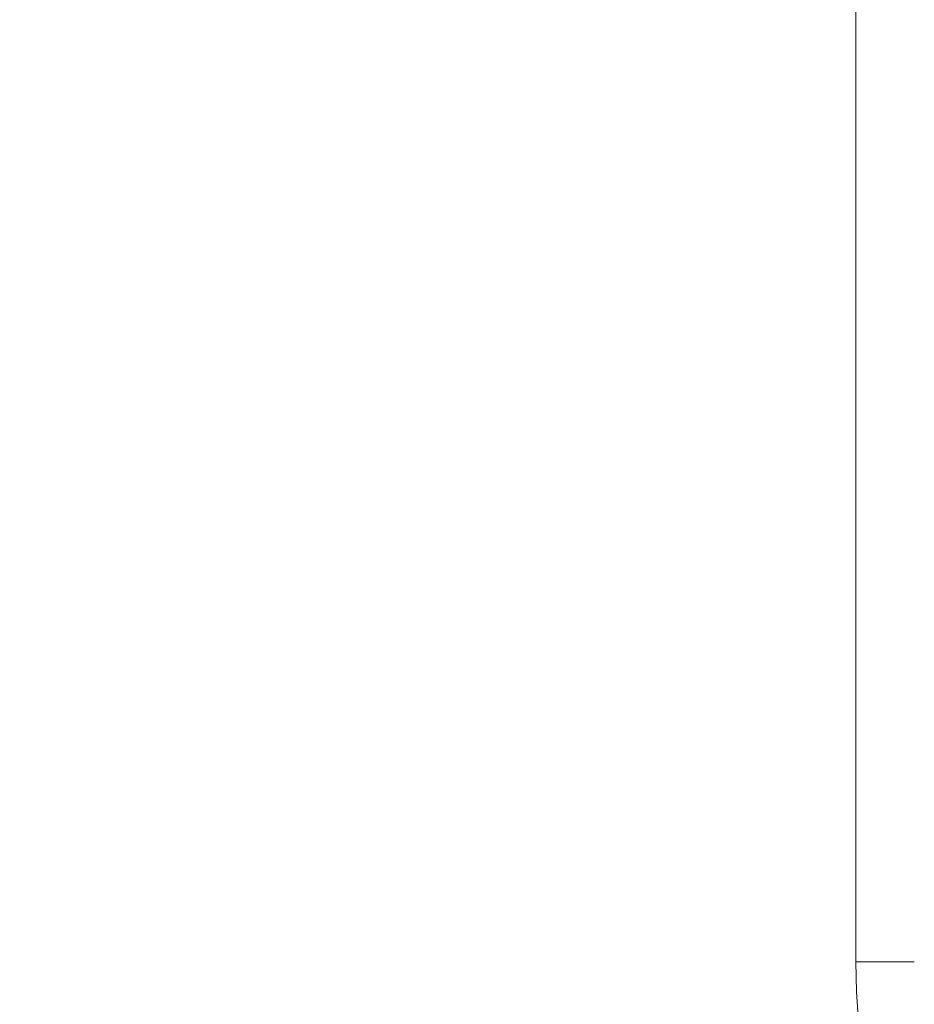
# Model space of a CAD drawing. Header units: centimetres. Extents: x -26 to 27.3, y 37.2 to 39.
# Tile 104 of 256: x -8.515 to -8.135, y 37.682 to 38.1. Entities that reach past the tile are written whole.
import ezdxf

# ---------------------------------------------------------------- set-up
doc = ezdxf.new("R2010")
doc.units = ezdxf.units.CM
doc.header["$LTSCALE"] = 2.54
doc.layers.add('Lucido design-1', color=7, linetype='Continuous')

# ---------------------------------------------------------------- blocks, each defined once
blk = doc.blocks.new('Gruppo-6-1')
at = {"color": 7, "linetype": 'Continuous', "lineweight": 9}
for points in [[(-25.85973, 38.90011, -349.28267), (-25.85973, 37.30011, -349.28267), (27.24027, 37.30011, -349.28267), (27.24027, 38.90011, -349.28267)], [(-25.85973, 38.90011, -373.24943), (-25.85973, 37.30011, -373.24943), (27.24027, 37.30011, -373.24943), (27.24027, 38.90011, -373.24943)]]:
    blk.add_3dface(points, dxfattribs=at)
for points, invisible_edges in [([(-25.85973, 37.30011, -350.08267), (-25.85973, 38.90011, -350.08267), (-8.15973, 38.90011, -350.08267), (-8.15973, 37.70011, -350.08267)], 8), ([(-25.85973, 37.30011, -374.04943), (-25.85973, 38.90011, -374.04943), (-8.15973, 38.90011, -374.04943), (-8.15973, 37.70011, -374.04943)], 8), ([(-8.15973, 38.90011, -350.08267), (-8.15776, 38.90011, -350.08265), (-8.15776, 37.70011, -350.08262)], 10), ([(-8.15776, 37.70011, -350.08262), (-8.15973, 37.70011, -350.08267), (-8.15973, 38.90011, -350.08267)], 8), ([(-8.15973, 38.90011, -374.04943), (-8.15776, 38.90011, -374.04941), (-8.15776, 37.70011, -374.04939)], 10), ([(-8.15776, 37.70011, -374.04939), (-8.15973, 37.70011, -374.04943), (-8.15973, 38.90011, -374.04943)], 8), ([(-8.15537, 37.70011, -350.08257), (-8.15776, 38.90011, -350.08265), (-8.15377, 38.90011, -350.08249)], 9), ([(-8.15537, 37.70011, -350.08257), (-8.15776, 37.70011, -350.08262), (-8.15776, 38.90011, -350.08265)], 10), ([(-8.15537, 37.70011, -374.04933), (-8.15776, 38.90011, -374.04941), (-8.15377, 38.90011, -374.04925)], 9), ([(-8.15537, 37.70011, -374.04933), (-8.15776, 37.70011, -374.04939), (-8.15776, 38.90011, -374.04941)], 10), ([(-8.15377, 38.90011, -350.08249), (-8.15377, 37.70011, -350.08247), (-8.15537, 37.70011, -350.08257)], 9), ([(-8.15377, 38.90011, -374.04925), (-8.15377, 37.70011, -374.04923), (-8.15537, 37.70011, -374.04933)], 9), ([(-8.15124, 37.70011, -350.08231), (-8.15377, 38.90011, -350.08249), (-8.14979, 38.90011, -350.08217)], 9), ([(-8.15124, 37.70011, -350.08231), (-8.15377, 37.70011, -350.08247), (-8.15377, 38.90011, -350.08249)], 10), ([(-8.15124, 37.70011, -374.04907), (-8.15377, 38.90011, -374.04925), (-8.14979, 38.90011, -374.04893)], 9), ([(-8.15124, 37.70011, -374.04907), (-8.15377, 37.70011, -374.04923), (-8.15377, 38.90011, -374.04925)], 10), ([(-8.14979, 38.90011, -350.08217), (-8.14979, 37.70011, -350.08215), (-8.15124, 37.70011, -350.08231)], 9), ([(-8.14979, 38.90011, -374.04893), (-8.14979, 37.70011, -374.04891), (-8.15124, 37.70011, -374.04907)], 9), ([(-8.14713, 37.70011, -350.08187), (-8.14979, 38.90011, -350.08217), (-8.14581, 38.90011, -350.08169)], 9), ([(-8.14713, 37.70011, -350.08187), (-8.14979, 37.70011, -350.08215), (-8.14979, 38.90011, -350.08217)], 10), ([(-8.14713, 37.70011, -374.04863), (-8.14979, 38.90011, -374.04893), (-8.14581, 38.90011, -374.04846)], 9), ([(-8.14713, 37.70011, -374.04863), (-8.14979, 37.70011, -374.04891), (-8.14979, 38.90011, -374.04893)], 10), ([(-8.14581, 38.90011, -350.08169), (-8.14582, 37.70011, -350.08167), (-8.14713, 37.70011, -350.08187)], 9), ([(-8.14581, 38.90011, -374.04846), (-8.14582, 37.70011, -374.04844), (-8.14713, 37.70011, -374.04863)], 9), ([(-8.14304, 37.70011, -350.08126), (-8.14582, 37.70011, -350.08167), (-8.14581, 38.90011, -350.08169)], 10), ([(-8.14304, 37.70011, -374.04803), (-8.14582, 37.70011, -374.04844), (-8.14581, 38.90011, -374.04846)], 10), ([(-8.14304, 37.70011, -350.08126), (-8.14581, 38.90011, -350.08169), (-8.14186, 38.90011, -350.08106)], 9), ([(-8.14304, 37.70011, -374.04803), (-8.14581, 38.90011, -374.04846), (-8.14186, 38.90011, -374.04782)], 9), ([(-8.14186, 38.90011, -350.08106), (-8.14186, 37.70011, -350.08104), (-8.14304, 37.70011, -350.08126)], 9), ([(-8.14186, 38.90011, -374.04782), (-8.14186, 37.70011, -374.0478), (-8.14304, 37.70011, -374.04803)], 9), ([(-8.13898, 37.70011, -350.08049), (-8.14186, 38.90011, -350.08106), (-8.13792, 38.90011, -350.08026)], 9), ([(-8.13898, 37.70011, -350.08049), (-8.14186, 37.70011, -350.08104), (-8.14186, 38.90011, -350.08106)], 10), ([(-8.13898, 37.70011, -374.04725), (-8.14186, 38.90011, -374.04782), (-8.13792, 38.90011, -374.04702)], 9), ([(-8.13898, 37.70011, -374.04725), (-8.14186, 37.70011, -374.0478), (-8.14186, 38.90011, -374.04782)], 10), ([(-8.13792, 38.90011, -350.08026), (-8.13793, 37.70011, -350.08024), (-8.13898, 37.70011, -350.08049)], 9), ([(-8.13792, 38.90011, -374.04702), (-8.13793, 37.70011, -374.04701), (-8.13898, 37.70011, -374.04725)], 9), ([(-8.13496, 37.70011, -350.07955), (-8.13793, 37.70011, -350.08024), (-8.13792, 38.90011, -350.08026)], 10), ([(-8.13496, 37.70011, -374.04631), (-8.13793, 37.70011, -374.04701), (-8.13792, 38.90011, -374.04702)], 10), ([(-8.13496, 37.70011, -350.07955), (-8.13792, 38.90011, -350.08026), (-8.13402, 38.90011, -350.0793)], 9), ([(-8.13496, 37.70011, -374.04631), (-8.13792, 38.90011, -374.04702), (-8.13402, 38.90011, -374.04607)], 9), ([(-8.15973, 37.70011, -350.08267), (-8.15946, 37.68738, -350.08267), (-25.85973, 37.30011, -350.08267)], 10), ([(-8.15973, 37.70011, -374.04943), (-8.15946, 37.68738, -374.04943), (-25.85973, 37.30011, -374.04943)], 10), ([(-8.15946, 37.68738, -350.08267), (-8.15973, 37.70011, -350.08267), (-8.15776, 37.70011, -350.08262)], 8), ([(-8.15946, 37.68738, -374.04943), (-8.15973, 37.70011, -374.04943), (-8.15776, 37.70011, -374.04939)], 8), ([(-8.15776, 37.70011, -350.08262), (-8.15537, 37.70011, -350.08257), (-8.15511, 37.68756, -350.08257), (-8.15946, 37.68738, -350.08267)], 14), ([(-8.15776, 37.70011, -374.04939), (-8.15537, 37.70011, -374.04933), (-8.15511, 37.68756, -374.04933), (-8.15946, 37.68738, -374.04943)], 14), ([(-8.15511, 37.68756, -350.08257), (-8.15537, 37.70011, -350.08257), (-8.15377, 37.70011, -350.08247)], 9), ([(-8.15511, 37.68756, -374.04933), (-8.15537, 37.70011, -374.04933), (-8.15377, 37.70011, -374.04923)], 9), ([(-8.15377, 37.70011, -350.08247), (-8.15124, 37.70011, -350.08231), (-8.15098, 37.68774, -350.08231), (-8.15511, 37.68756, -350.08257)], 14), ([(-8.15377, 37.70011, -374.04923), (-8.15124, 37.70011, -374.04907), (-8.15098, 37.68774, -374.04907), (-8.15511, 37.68756, -374.04933)], 14), ([(-8.15098, 37.68774, -350.08231), (-8.15124, 37.70011, -350.08231), (-8.14979, 37.70011, -350.08215)], 9), ([(-8.15098, 37.68774, -374.04907), (-8.15124, 37.70011, -374.04907), (-8.14979, 37.70011, -374.04891)], 9), ([(-8.14979, 37.70011, -350.08215), (-8.14713, 37.70011, -350.08187), (-8.14687, 37.68791, -350.08187), (-8.15098, 37.68774, -350.08231)], 14), ([(-8.14979, 37.70011, -374.04891), (-8.14713, 37.70011, -374.04863), (-8.14687, 37.68791, -374.04863), (-8.15098, 37.68774, -374.04907)], 14), ([(-8.14687, 37.68791, -350.08187), (-8.14713, 37.70011, -350.08187), (-8.14582, 37.70011, -350.08167)], 9), ([(-8.14687, 37.68791, -374.04863), (-8.14713, 37.70011, -374.04863), (-8.14582, 37.70011, -374.04844)], 9), ([(-8.14582, 37.70011, -350.08167), (-8.14304, 37.70011, -350.08126), (-8.14278, 37.68809, -350.08126), (-8.14687, 37.68791, -350.08187)], 14), ([(-8.14582, 37.70011, -374.04844), (-8.14304, 37.70011, -374.04803), (-8.14278, 37.68809, -374.04803), (-8.14687, 37.68791, -374.04863)], 14), ([(-8.14278, 37.68809, -350.08126), (-8.14304, 37.70011, -350.08126), (-8.14186, 37.70011, -350.08104)], 9), ([(-8.14278, 37.68809, -374.04803), (-8.14304, 37.70011, -374.04803), (-8.14186, 37.70011, -374.0478)], 9), ([(-8.14186, 37.70011, -350.08104), (-8.13898, 37.70011, -350.08049), (-8.13873, 37.68826, -350.08049), (-8.14278, 37.68809, -350.08126)], 14), ([(-8.14186, 37.70011, -374.0478), (-8.13898, 37.70011, -374.04725), (-8.13873, 37.68826, -374.04725), (-8.14278, 37.68809, -374.04803)], 14), ([(-8.13873, 37.68826, -350.08049), (-8.13898, 37.70011, -350.08049), (-8.13793, 37.70011, -350.08024)], 9), ([(-8.13873, 37.68826, -374.04725), (-8.13898, 37.70011, -374.04725), (-8.13793, 37.70011, -374.04701)], 9), ([(-8.13793, 37.70011, -350.08024), (-8.13496, 37.70011, -350.07955), (-8.13471, 37.68843, -350.07955), (-8.13873, 37.68826, -350.08049)], 14), ([(-8.13793, 37.70011, -374.04701), (-8.13496, 37.70011, -374.04631), (-8.13471, 37.68843, -374.04631), (-8.13873, 37.68826, -374.04725)], 14), ([(-25.85973, 37.30011, -350.08267), (-8.15946, 37.68738, -350.08267), (-8.15865, 37.67467, -350.08267)], 9), ([(-25.85973, 37.30011, -374.04943), (-8.15946, 37.68738, -374.04943), (-8.15865, 37.67467, -374.04943)], 9), ([(-8.15865, 37.67467, -350.08267), (-8.15946, 37.68738, -350.08267), (-8.15511, 37.68756, -350.08257), (-8.15431, 37.67504, -350.08257)], 14), ([(-8.15865, 37.67467, -374.04943), (-8.15946, 37.68738, -374.04943), (-8.15511, 37.68756, -374.04933), (-8.15431, 37.67504, -374.04933)], 14), ([(-8.15431, 37.67504, -350.08257), (-8.15511, 37.68756, -350.08257), (-8.15098, 37.68774, -350.08231), (-8.15019, 37.67539, -350.08231)], 15), ([(-8.15431, 37.67504, -374.04933), (-8.15511, 37.68756, -374.04933), (-8.15098, 37.68774, -374.04907), (-8.15019, 37.67539, -374.04907)], 15), ([(-8.15019, 37.67539, -350.08231), (-8.15098, 37.68774, -350.08231), (-8.14687, 37.68791, -350.08187), (-8.14609, 37.67574, -350.08187)], 15), ([(-8.15019, 37.67539, -374.04907), (-8.15098, 37.68774, -374.04907), (-8.14687, 37.68791, -374.04863), (-8.14609, 37.67574, -374.04863)], 15), ([(-8.14609, 37.67574, -350.08187), (-8.14687, 37.68791, -350.08187), (-8.14278, 37.68809, -350.08126), (-8.14202, 37.67609, -350.08126)], 15), ([(-8.14609, 37.67574, -374.04863), (-8.14687, 37.68791, -374.04863), (-8.14278, 37.68809, -374.04803), (-8.14202, 37.67609, -374.04803)], 15), ([(-8.14202, 37.67609, -350.08126), (-8.14278, 37.68809, -350.08126), (-8.13873, 37.68826, -350.08049), (-8.13797, 37.67643, -350.08049)], 15), ([(-8.14202, 37.67609, -374.04803), (-8.14278, 37.68809, -374.04803), (-8.13873, 37.68826, -374.04725), (-8.13797, 37.67643, -374.04725)], 15), ([(-8.13797, 37.67643, -350.08049), (-8.13873, 37.68826, -350.08049), (-8.13471, 37.68843, -350.07955), (-8.13397, 37.67677, -350.07955)], 15), ([(-8.13797, 37.67643, -374.04725), (-8.13873, 37.68826, -374.04725), (-8.13471, 37.68843, -374.04631), (-8.13397, 37.67677, -374.04631)], 15)]:
    blk.add_3dface(points, dxfattribs=dict(at, invisible_edges=invisible_edges))

msp = doc.modelspace()

# ---------------------------------------------------------------- block references
at = {"layer": 'Lucido design-1', "color": 7}
msp.add_blockref('Gruppo-6-1', (0, 0), dxfattribs=at)

doc.saveas('drawing.dxf')
